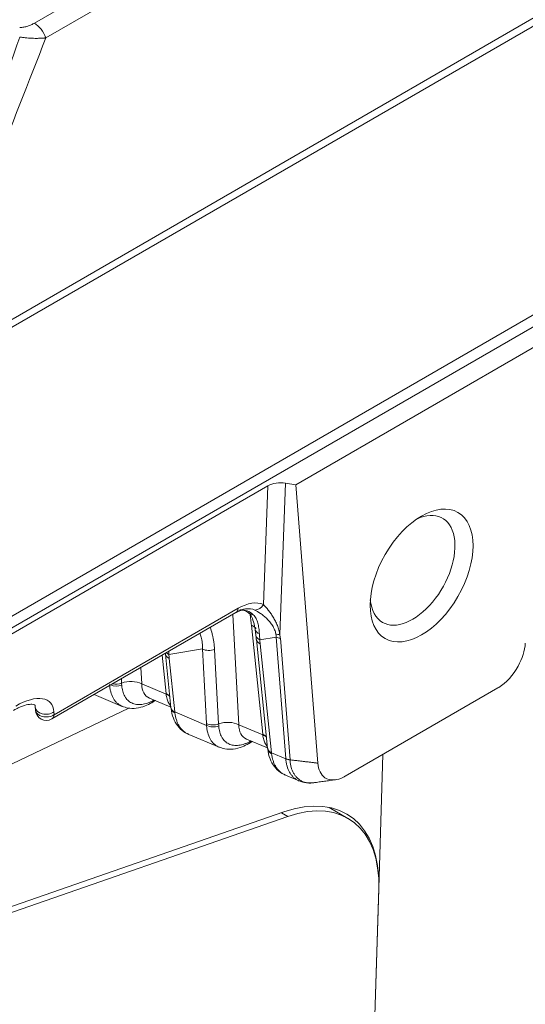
# Model space of a CAD drawing. Header units: millimetres. Extents: x 4 to 837, y 5 to 589.
# Tile 16 of 164: x 132 to 146, y 83 to 110. Entities that reach past the tile are written whole.
import ezdxf

# ---------------------------------------------------------------- set-up
doc = ezdxf.new("R2010")
doc.units = ezdxf.units.MM
doc.layers.add('1', color=7, linetype='Continuous', true_color=0xffffff)

msp = doc.modelspace()

# ---------------------------------------------------------------- linework, layer by layer
at = {"layer": '1', "color": 143, "linetype": 'Continuous', "lineweight": 13}
for p, q in [((132.149, 110.131), (181.989, 138.906)), ((182.304, 138.501), (132.464, 109.726)), ((130.03, 101.13), (188.95, 135.148)), ((188.991, 134.956), (130.066, 100.935)), ((138.446, 94.162), (138.568, 97.42)), ((139.049, 97.495), (138.893, 93.335)), ((132.688, 91.137), (137.748, 94.058)), ((137.602, 93.891), (137.767, 90.861)), ((138.424, 90.598), (138.112, 93.595)), ((138.792, 93.267), (138.342, 93.194)), ((138.354, 93.082), (138.664, 90.092)), ((139.058, 89.93), (138.792, 93.267)), ((138.909, 93.234), (139.174, 89.897)), ((135.767, 91.717), (135.657, 92.769)), ((136.767, 92.941), (135.843, 92.792)), ((136.879, 90.894), (136.767, 92.941)), ((137.1, 92.928), (137.212, 90.881)), ((135.855, 92.68), (136.007, 91.211)), ((135.076, 92.433), (135.1, 91.984)), ((134.539, 92.123), (134.545, 92.005)), ((135.1, 91.984), (135.768, 91.703)), ((132.685, 91.213), (132.688, 91.137)), ((136.007, 91.211), (136.881, 90.843)), ((137.767, 90.861), (138.425, 90.583)), ((138.664, 90.092), (139.057, 89.927))]:
    msp.add_line(p, q, dxfattribs=at)
at = {"layer": '1', "color": 143, "linetype": 'Continuous', "lineweight": 18}
for p, q in [((193.303, 129.511), (126.217, 90.779)), ((146.249, 101.447), (139.33, 97.452)), ((126.217, 90.289), (138.568, 97.42)), ((139.33, 97.452), (139.049, 97.495)), ((139.938, 89.806), (139.33, 97.452)), ((132.627, 91.019), (137.686, 93.941)), ((138.044, 93.928), (138.049, 93.924)), ((138.249, 93.204), (138.559, 90.214)), ((135.75, 92.802), (135.902, 91.333)), ((133.789, 91.69), (134.559, 91.366)), ((144.89, 91.872), (140.689, 89.446)), ((135.313, 91.59), (135.317, 91.589)), ((135.313, 91.59), (135.901, 91.343)), ((135.417, 91.488), (135.476, 91.522)), ((132.174, 91.344), (132.177, 91.268)), ((132.177, 91.273), (132.177, 91.268)), ((136.389, 90.595), (137.225, 90.242)), ((137.979, 90.466), (137.983, 90.466)), ((137.98, 90.467), (138.558, 90.224)), ((138.083, 90.365), (138.142, 90.399)), ((139.046, 89.475), (139.422, 89.317))]:
    msp.add_line(p, q, dxfattribs=at)
at = {"layer": '1', "color": 252, "linetype": 'Continuous', "lineweight": 18}
msp.add_line((126.218, 90.453), (193.02, 129.021), dxfattribs=at)
at = {"layer": '1', "color": 9, "linetype": 'Continuous', "lineweight": 18}
for p, q in [((134.743, 91.32), (123.698, 86.059)), ((141.728, 90.046), (141.615, 86.374)), ((129.767, 85.259), (139.003, 88.465)), ((140.767, 88.289), (140.253, 88.586)), ((139.118, 88.343), (129.737, 85.087)), ((141.615, 86.374), (141.259, 74.824)), ((141.614, 86.346), (141.261, 74.882))]:
    msp.add_line(p, q, dxfattribs=at)
at = {"layer": '1', "color": 9, "linetype": 'Continuous', "lineweight": 13}
for p, q in [((139.118, 88.343), (138.944, 88.444)), ((141.615, 86.374), (141.615, 86.375))]:
    msp.add_line(p, q, dxfattribs=at)
at = {"layer": '1', "color": 143, "linetype": 'Continuous', "lineweight": 18}
msp.add_arc((132.477, 91.279), 0.3, 182.0404, 300, dxfattribs=at)
at = {"layer": '1', "color": 143, "linetype": 'Continuous', "lineweight": 13}
for centre, major_axis, ratio, start_param, end_param in [((132.149, 109.722), (-0.25, 0.433), 0.57735, 4.399406, 5.497787), ((137.598, 92.29), (0.867, 1.864), 0.506578, 0.019385, 0.625204), ((138.235, 94.304), (-0.116, -0.277), 0.84428, 0.362824, 1.406277), ((137.536, 94.2), (0.15, -0.26), 0.57735, 0.000004, 0.704276), ((137.333, 92.423), (0.699, 1.549), 0.522307, 6.102822, 6.55044), ((137.386, 92.432), (0.836, 1.572), 0.451542, 0.018912, 0.329782), ((138.237, 94.158), (0.192, 0.23), 0.800234, 3.163672, 3.674819), ((137.79, 93.34), (-0.497, -0.052), 0.61147, 3.516085, 3.945413), ((138.509, 93.538), (0.296, 0.048), 0.686784, 3.15596, 3.970378), ((138.535, 93.347), (0.298, 0.032), 0.608796, 3.154732, 3.942724), ((138.97, 93.52), (-0.292, -0.07), 0.588699, 0.753458, 1.166046), ((135.077, 92.06), (3.687, 1.371), 0.334023, 6.158099, 6.220622), ((135, 91.874), (3.866, 1.545), 0.382253, 6.165171, 6.227694), ((138.547, 93.235), (0.298, 0.031), 0.61147, 3.141368, 3.945413), ((138.986, 93.42), (-0.299, -0.024), 0.625624, 0.818757, 1.261214), ((136.048, 92.833), (-0.298, -0.031), 0.61147, 6.280884, 7.087006), ((136.036, 92.945), (-0.298, -0.032), 0.608796, 0.445137, 0.801131), ((136.96, 93.093), (0.3, 0.016), 0.639355, 3.976072, 5.162472), ((134.408, 92.119), (-0.3, -0.012), 0.647798, 0.967971, 2.033965), ((134.405, 92.17), (0.3, 0.016), 0.639355, 4.325578, 5.162472), ((134.778, 91.729), (-0.499, -0.027), 0.639355, 3.976072, 5.162472), ((135.84, 92.453), (0.585, 0.831), 0.545909, 2.492711, 3.259804), ((131.636, 90.587), (0.958, 0.876), 0.491012, 5.887528, 7.432144), ((135.444, 91.462), (-0.497, -0.052), 0.61147, 3.627321, 3.945413), ((135.446, 91.448), (-0.497, -0.052), 0.610953, 3.626836, 3.94489), ((135.227, 91.725), (0.147, -0.261), 0.569062, 0.013537, 0.478863), ((135.267, 91.748), (0.15, -0.26), 0.57735, 6.282703, 6.611224), ((132.474, 91.355), (-0.3, -0.011), 0.685579, 0.000018, 2.328825), ((132.477, 91.279), (-0.3, -0.011), 0.685579, 0.000018, 2.328825), ((136.201, 91.364), (-0.298, -0.031), 0.61147, 0.000016, 0.80382), ((136.203, 91.344), (-0.298, -0.035), 0.628221, 6.276092, 7.080303), ((132.477, 91.279), (-0.15, 0.26), 0.57735, 3.141596, 3.845868), ((137.072, 91.047), (0.3, 0.016), 0.639355, 3.976072, 5.162472), ((137.445, 90.606), (0.499, 0.027), 0.639355, 0.83448, 2.020879), ((137.074, 90.996), (0.3, 0.012), 0.647798, 3.986413, 5.175558), ((138.507, 91.33), (0.585, 0.831), 0.545909, 2.492711, 3.259804), ((137.894, 90.602), (-0.147, 0.261), 0.569062, 3.154814, 3.620456), ((137.933, 90.625), (-0.15, 0.26), 0.57735, 3.141091, 3.469631), ((138.101, 90.343), (-0.497, -0.052), 0.61147, 3.627321, 3.945413), ((138.103, 90.329), (0.497, 0.052), 0.610953, 0.485244, 0.803297), ((138.858, 90.245), (0.298, 0.031), 0.61147, 3.141609, 3.945413), ((138.86, 90.224), (0.298, 0.035), 0.628221, 3.134221, 3.93871), ((139.251, 90.079), (-0.299, -0.019), 0.634213, 0.828439, 1.270817)]:
    msp.add_ellipse(centre, major_axis=major_axis, ratio=ratio, start_param=start_param, end_param=end_param, dxfattribs=at)
at = {"layer": '1', "color": 143, "linetype": 'Continuous', "lineweight": 18}
for centre, major_axis, ratio, start_param, end_param in [((138.922, 97.215), (-0.5, 0.001), 0.579251, 4.456623, 5.498626), ((142.542, 95.101), (-0.825, -1.429), 0.57735, 0, 3.825773), ((142.542, 95.101), (-0.825, -1.429), 0.57735, 5.599005, 6.283185), ((137.386, 92.432), (0.836, 1.572), 0.451542, 0.329782, 0.434182), ((136.201, 91.357), (-0.298, -0.032), 0.617281, 0.005164, 0.801786), ((138.858, 90.238), (0.298, 0.032), 0.617281, 3.137374, 3.943378)]:
    msp.add_ellipse(centre, major_axis=major_axis, ratio=ratio, start_param=start_param, end_param=end_param, dxfattribs=at)
msp.add_ellipse((142.79, 94.959), major_axis=(-1, -1.732), ratio=0.57735, dxfattribs=at)
at = {"layer": '1', "color": 9, "linetype": 'Continuous', "lineweight": 18}
for centre, major_axis in [((138.322, 84.602), (2.484, 3.759)), ((138.467, 84.652), (2.374, 3.592))]:
    msp.add_ellipse(centre, major_axis=major_axis, ratio=0.575959, start_param=5.532579, end_param=6.928842, dxfattribs=at)
at = {"layer": '1', "color": 143, "linetype": 'Continuous', "lineweight": 13}
for points, knots in [([(131.744, 110.01), (131.764, 110.01), (131.783, 110.011), (131.822, 110.015), (131.841, 110.017), (131.897, 110.028), (131.932, 110.037), (131.982, 110.053), (131.999, 110.059), (132.031, 110.072), (132.047, 110.079), (132.092, 110.1), (132.121, 110.115), (132.149, 110.131)], [0, 0, 0, 0, 0.125, 0.125, 0.25, 0.25, 0.5, 0.5, 0.625, 0.625, 0.75, 0.75, 1, 1, 1, 1]), ([(132.464, 109.726), (132.458, 109.726), (132.451, 109.725), (132.438, 109.724), (132.419, 109.722), (132.372, 109.718), (132.331, 109.716), (132.289, 109.715), (132.274, 109.714), (132.245, 109.714), (132.202, 109.713), (132.157, 109.714), (132.066, 109.717), (132.004, 109.72), (131.923, 109.728), (131.907, 109.729), (131.874, 109.733), (131.842, 109.736), (131.801, 109.741), (131.773, 109.745), (131.76, 109.747), (131.752, 109.748), (131.748, 109.749), (131.744, 109.75)], [0, 0, 0, 0, 0.03125, 0.03125, 0.0625, 0.125, 0.25, 0.25, 0.3125, 0.3125, 0.375, 0.5, 0.5, 0.75, 0.75, 0.8125, 0.8125, 0.875, 0.9375, 0.96875, 0.984375, 0.984375, 1, 1, 1, 1]), ([(138.446, 94.162), (138.486, 94.119), (138.531, 94.069), (138.599, 93.982), (138.622, 93.951), (138.656, 93.902), (138.667, 93.886), (138.689, 93.851), (138.7, 93.834), (138.733, 93.78), (138.753, 93.743), (138.792, 93.667), (138.81, 93.627), (138.834, 93.566), (138.841, 93.545), (138.855, 93.504), (138.861, 93.483), (138.878, 93.42), (138.887, 93.377), (138.893, 93.335)], [0, 0, 0, 0, 0.25, 0.25, 0.375, 0.375, 0.4375, 0.4375, 0.5, 0.5, 0.625, 0.625, 0.75, 0.75, 0.8125, 0.8125, 0.875, 0.875, 1, 1, 1, 1]), ([(138.165, 93.881), (138.181, 93.866), (138.196, 93.849), (138.221, 93.814), (138.232, 93.796), (138.252, 93.757), (138.261, 93.738), (138.276, 93.696), (138.283, 93.675), (138.301, 93.609), (138.31, 93.563), (138.324, 93.464), (138.329, 93.411), (138.333, 93.355)], [0, 0, 0, 0, 0.125, 0.125, 0.25, 0.25, 0.375, 0.375, 0.5, 0.5, 0.75, 0.75, 1, 1, 1, 1]), ([(138.785, 93.351), (138.779, 93.391), (138.767, 93.431), (138.743, 93.489), (138.734, 93.508), (138.715, 93.546), (138.704, 93.565), (138.67, 93.619), (138.645, 93.653), (138.592, 93.718), (138.565, 93.748), (138.522, 93.791), (138.507, 93.805), (138.478, 93.831), (138.463, 93.844), (138.42, 93.88), (138.391, 93.901), (138.307, 93.959), (138.254, 93.989), (138.209, 94.011)], [0, 0, 0, 0, 0.125, 0.125, 0.1875, 0.1875, 0.25, 0.25, 0.375, 0.375, 0.5, 0.5, 0.5625, 0.5625, 0.625, 0.625, 0.75, 0.75, 1, 1, 1, 1]), ([(136.767, 92.941), (136.769, 92.998), (136.767, 93.053), (136.758, 93.135), (136.754, 93.162), (136.745, 93.214), (136.739, 93.239), (136.722, 93.304), (136.709, 93.342), (136.695, 93.378)], [0, 0, 0, 0, 0.356165, 0.356165, 0.534247, 0.534247, 0.71233, 0.71233, 1, 1, 1, 1]), ([(136.981, 93.539), (136.986, 93.523), (136.992, 93.507), (137.015, 93.434), (137.032, 93.375), (137.053, 93.283), (137.06, 93.252), (137.071, 93.189), (137.077, 93.157), (137.09, 93.061), (137.096, 92.995), (137.1, 92.928)], [0, 0, 0, 0, 0.086306, 0.086306, 0.390871, 0.390871, 0.543153, 0.543153, 0.695435, 0.695435, 1, 1, 1, 1]), ([(134.561, 91.365), (134.553, 91.368), (134.544, 91.372), (134.489, 91.399), (134.446, 91.429), (134.39, 91.484), (134.372, 91.504), (134.348, 91.537), (134.34, 91.549), (134.324, 91.572), (134.317, 91.585), (134.283, 91.648), (134.261, 91.704), (134.237, 91.797), (134.23, 91.829), (134.223, 91.879), (134.22, 91.896), (134.217, 91.931), (134.215, 91.949), (134.214, 91.967)], [0, 0, 0, 0, 0.041141, 0.041141, 0.280856, 0.280856, 0.400713, 0.400713, 0.460642, 0.460642, 0.520571, 0.520571, 0.760285, 0.760285, 0.880143, 0.880143, 0.940071, 0.940071, 1, 1, 1, 1]), ([(134.548, 91.951), (134.549, 91.936), (134.551, 91.921), (134.554, 91.892), (134.556, 91.878), (134.563, 91.836), (134.568, 91.809), (134.589, 91.732), (134.608, 91.686), (134.637, 91.633), (134.643, 91.623), (134.656, 91.603), (134.676, 91.574), (134.699, 91.549), (134.747, 91.503), (134.783, 91.477), (134.864, 91.439), (134.907, 91.426), (134.976, 91.416), (135, 91.415), (135.049, 91.414), (135.075, 91.416), (135.152, 91.425), (135.205, 91.438), (135.286, 91.466), (135.314, 91.477), (135.356, 91.496), (135.37, 91.503), (135.398, 91.517), (135.412, 91.524), (135.426, 91.532)], [0, 0, 0, 0, 0.03125, 0.03125, 0.0625, 0.0625, 0.125, 0.125, 0.25, 0.25, 0.28125, 0.28125, 0.3125, 0.375, 0.375, 0.5, 0.5, 0.625, 0.625, 0.6875, 0.6875, 0.75, 0.75, 0.875, 0.875, 0.9375, 0.9375, 0.96875, 0.96875, 1, 1, 1, 1]), ([(135.893, 91.383), (135.887, 91.39), (135.882, 91.396), (135.864, 91.418), (135.853, 91.434), (135.823, 91.486), (135.806, 91.524), (135.787, 91.587), (135.782, 91.609), (135.774, 91.655), (135.77, 91.678), (135.768, 91.703)], [0, 0, 0, 0, 0.08219, 0.08219, 0.265752, 0.265752, 0.632876, 0.632876, 0.816438, 0.816438, 1, 1, 1, 1]), ([(137.228, 90.241), (137.219, 90.245), (137.211, 90.249), (137.155, 90.275), (137.113, 90.305), (137.056, 90.361), (137.039, 90.381), (137.014, 90.414), (137.006, 90.425), (136.991, 90.449), (136.984, 90.462), (136.949, 90.525), (136.928, 90.581), (136.904, 90.673), (136.897, 90.705), (136.889, 90.756), (136.887, 90.773), (136.883, 90.808), (136.882, 90.825), (136.881, 90.843)], [0, 0, 0, 0, 0.041141, 0.041141, 0.280856, 0.280856, 0.400713, 0.400713, 0.460642, 0.460642, 0.520571, 0.520571, 0.760285, 0.760285, 0.880143, 0.880143, 0.940071, 0.940071, 1, 1, 1, 1]), ([(137.215, 90.828), (137.216, 90.813), (137.217, 90.798), (137.22, 90.769), (137.222, 90.755), (137.229, 90.713), (137.235, 90.686), (137.256, 90.609), (137.274, 90.562), (137.304, 90.51), (137.31, 90.499), (137.323, 90.48), (137.343, 90.451), (137.365, 90.426), (137.414, 90.379), (137.45, 90.354), (137.53, 90.316), (137.574, 90.303), (137.643, 90.293), (137.667, 90.291), (137.716, 90.291), (137.741, 90.293), (137.819, 90.302), (137.871, 90.315), (137.953, 90.343), (137.981, 90.354), (138.022, 90.373), (138.036, 90.379), (138.065, 90.393), (138.079, 90.401), (138.093, 90.408)], [0, 0, 0, 0, 0.03125, 0.03125, 0.0625, 0.0625, 0.125, 0.125, 0.25, 0.25, 0.28125, 0.28125, 0.3125, 0.375, 0.375, 0.5, 0.5, 0.625, 0.625, 0.6875, 0.6875, 0.75, 0.75, 0.875, 0.875, 0.9375, 0.9375, 0.96875, 0.96875, 1, 1, 1, 1]), ([(138.55, 90.264), (138.544, 90.27), (138.538, 90.277), (138.521, 90.299), (138.51, 90.315), (138.479, 90.367), (138.463, 90.405), (138.444, 90.468), (138.439, 90.49), (138.43, 90.536), (138.427, 90.559), (138.425, 90.583)], [0, 0, 0, 0, 0.08219, 0.08219, 0.265752, 0.265752, 0.632876, 0.632876, 0.816438, 0.816438, 1, 1, 1, 1]), ([(139.422, 89.317), (139.414, 89.32), (139.407, 89.324), (139.375, 89.339), (139.352, 89.352), (139.309, 89.383), (139.267, 89.417), (139.229, 89.458), (139.194, 89.503), (139.178, 89.528), (139.134, 89.605), (139.11, 89.661), (139.084, 89.755), (139.076, 89.787), (139.067, 89.838), (139.065, 89.855), (139.061, 89.891), (139.059, 89.908), (139.057, 89.927)], [0, 0, 0, 0, 0.037189, 0.037189, 0.15754, 0.15754, 0.277891, 0.398243, 0.398243, 0.518594, 0.518594, 0.759297, 0.759297, 0.879649, 0.879649, 0.939824, 0.939824, 1, 1, 1, 1]), ([(139.058, 89.93), (139.075, 89.921), (139.093, 89.915), (139.132, 89.904), (139.153, 89.9), (139.174, 89.897)], [0, 0, 0, 0, 0.5, 0.5, 1, 1, 1, 1])]:
    msp.add_open_spline(points, degree=3, knots=knots, dxfattribs=at)
for points, degree in [([(129.334, 102.728), (130.137, 105.068), (130.941, 107.409), (131.744, 109.75)], 3), ([(132.464, 109.726), (131.511, 107.297), (130.558, 104.868), (129.606, 102.439)], 3), ([(138.112, 93.595), (138.107, 93.647), (138.096, 93.75), (138.084, 93.854), (138.079, 93.906)], 3), ([(138.333, 93.355), (138.337, 93.304), (138.34, 93.251), (138.342, 93.194)], 3), ([(138.342, 93.194), (138.346, 93.157), (138.35, 93.12), (138.354, 93.082)], 3), ([(135.839, 92.876), (135.841, 92.848), (135.842, 92.82), (135.843, 92.792)], 3), ([(135.843, 92.792), (135.847, 92.754), (135.851, 92.717), (135.855, 92.68)], 3), ([(134.545, 92.005), (134.546, 91.987), (134.547, 91.969), (134.548, 91.951)], 3), ([(135.768, 91.703), (135.768, 91.707), (135.767, 91.712), (135.767, 91.717)], 3), ([(135.426, 91.532), (135.43, 91.534), (135.434, 91.536), (135.437, 91.538)], 3), ([(136.007, 91.211), (136.008, 91.208), (136.008, 91.206), (136.008, 91.203)], 3), ([(136.008, 91.203), (136.009, 91.197), (136.01, 91.191), (136.01, 91.185)], 3), ([(136.881, 90.843), (136.88, 90.86), (136.879, 90.877), (136.879, 90.894)], 3), ([(137.212, 90.881), (137.213, 90.863), (137.214, 90.845), (137.215, 90.828)], 3), ([(138.093, 90.408), (138.097, 90.411), (138.1, 90.413), (138.104, 90.415)], 3), ([(138.665, 90.083), (138.666, 90.078), (138.666, 90.072), (138.667, 90.066)], 3), ([(139.174, 89.897), (139.174, 89.896), (139.174, 89.894), (139.174, 89.892)], 3), ([(139.174, 89.897), (139.938, 89.806)], 1)]:
    msp.add_open_spline(points, degree=degree, dxfattribs=at)
at = {"layer": '1', "color": 143, "linetype": 'Continuous', "lineweight": 18}
for points, degree in [([(137.686, 93.941), (137.788, 94.001), (137.863, 94.015)], 2), ([(138.213, 93.489), (138.227, 93.408), (138.235, 93.312)], 2), ([(138.237, 93.315), (138.243, 93.26), (138.248, 93.204)], 2), ([(135.747, 92.82), (135.748, 92.811), (135.749, 92.802)], 2), ([(135.374, 91.464), (135.396, 91.476), (135.417, 91.488)], 2), ([(138.041, 90.341), (138.063, 90.352), (138.083, 90.365)], 2), ([(139.827, 89.268), (140.42, 89.349)], 1)]:
    msp.add_open_spline(points, degree=degree, dxfattribs=at)
for points, knots in [([(137.854, 94.009), (137.862, 94.008), (137.921, 94.003), (137.98, 93.976), (138.032, 93.938), (138.045, 93.928)], [0, 0, 0, 0, 0.11174, 0.774026, 1, 1, 1, 1]), ([(138.042, 93.926), (138.051, 93.921), (138.089, 93.891), (138.142, 93.791), (138.189, 93.633), (138.208, 93.516), (138.212, 93.487)], [0, 0, 0, 0, 0.102484, 0.487458, 0.874046, 1, 1, 1, 1]), ([(144.89, 91.872), (144.899, 91.877), (144.908, 91.882), (145.116, 92.011), (145.31, 92.225), (145.556, 92.675), (145.626, 92.9), (145.641, 93.099)], [0, 0, 0, 0, 0.02412, 0.02412, 0.555511, 0.555511, 1, 1, 1, 1]), ([(131.574, 91.256), (131.619, 91.282), (131.742, 91.347), (131.927, 91.412), (132.089, 91.429), (132.162, 91.405), (132.158, 91.403), (132.17, 91.391), (132.173, 91.356), (132.174, 91.344)], [0, 0, 0, 0, 0.112738, 0.323627, 0.514759, 0.680164, 0.835592, 0.954674, 1, 1, 1, 1]), ([(134.565, 91.372), (134.614, 91.348), (134.736, 91.305), (134.953, 91.307), (135.174, 91.361), (135.314, 91.433), (135.373, 91.471)], [0, 0, 0, 0, 0.196128, 0.479355, 0.777655, 1, 1, 1, 1]), ([(135.908, 91.31), (135.917, 91.215), (135.956, 91.044), (136.077, 90.825), (136.227, 90.673), (136.342, 90.621), (136.391, 90.605)], [0, 0, 0, 0, 0.29265, 0.566369, 0.830929, 1, 1, 1, 1]), ([(136.01, 91.185), (136.019, 91.116), (136.033, 91.052), (136.062, 90.963), (136.073, 90.935), (136.091, 90.894), (136.097, 90.881), (136.111, 90.854), (136.118, 90.842), (136.155, 90.78), (136.189, 90.737), (136.247, 90.682), (136.267, 90.665), (136.299, 90.643), (136.31, 90.635), (136.333, 90.622), (136.345, 90.616), (136.367, 90.605), (136.377, 90.6), (136.388, 90.595)], [0, 0, 0, 0, 0.23703, 0.23703, 0.355545, 0.355545, 0.414803, 0.414803, 0.47406, 0.47406, 0.71109, 0.71109, 0.829605, 0.829605, 0.888863, 0.888863, 0.94812, 0.94812, 1, 1, 1, 1]), ([(137.232, 90.249), (137.28, 90.225), (137.402, 90.182), (137.62, 90.184), (137.841, 90.238), (137.981, 90.31), (138.04, 90.347)], [0, 0, 0, 0, 0.196126, 0.479351, 0.777648, 1, 1, 1, 1]), ([(138.565, 90.191), (138.574, 90.096), (138.612, 89.925), (138.734, 89.706), (138.883, 89.554), (138.999, 89.502), (139.047, 89.486)], [0, 0, 0, 0, 0.292709, 0.566405, 0.830943, 1, 1, 1, 1]), ([(138.667, 90.066), (138.676, 89.997), (138.69, 89.933), (138.718, 89.844), (138.729, 89.816), (138.748, 89.775), (138.754, 89.761), (138.768, 89.735), (138.775, 89.723), (138.812, 89.661), (138.846, 89.618), (138.904, 89.563), (138.924, 89.546), (138.956, 89.524), (138.967, 89.516), (138.99, 89.503), (139.001, 89.496), (139.023, 89.485), (139.034, 89.481), (139.044, 89.476)], [0, 0, 0, 0, 0.23703, 0.23703, 0.355545, 0.355545, 0.414803, 0.414803, 0.47406, 0.47406, 0.71109, 0.71109, 0.829605, 0.829605, 0.888863, 0.888863, 0.94812, 0.94812, 1, 1, 1, 1]), ([(139.174, 89.892), (139.175, 89.875), (139.177, 89.858), (139.18, 89.824), (139.183, 89.807), (139.191, 89.758), (139.198, 89.726), (139.222, 89.636), (139.245, 89.581), (139.287, 89.507), (139.303, 89.483), (139.337, 89.439), (139.373, 89.399), (139.414, 89.366), (139.457, 89.336), (139.479, 89.323), (139.55, 89.29), (139.6, 89.275), (139.68, 89.264), (139.707, 89.262), (139.75, 89.262), (139.765, 89.263), (139.794, 89.265), (139.809, 89.266), (139.837, 89.269), (139.85, 89.271), (139.863, 89.274)], [0, 0, 0, 0, 0.04022, 0.04022, 0.080439, 0.080439, 0.160878, 0.160878, 0.321757, 0.321757, 0.402196, 0.402196, 0.482635, 0.563074, 0.563074, 0.643514, 0.643514, 0.804392, 0.804392, 0.884831, 0.884831, 0.925051, 0.925051, 0.96527, 0.96527, 1, 1, 1, 1]), ([(139.938, 89.807), (139.953, 89.624), (140.023, 89.48), (140.27, 89.315), (140.463, 89.325), (140.671, 89.436), (140.68, 89.441), (140.689, 89.446)], [0, 0, 0, 0, 0.444489, 0.444489, 0.97588, 0.97588, 1, 1, 1, 1]), ([(139.424, 89.321), (139.489, 89.293), (139.595, 89.266), (139.708, 89.255), (139.75, 89.257)], [0, 0, 0, 0, 0.627706, 1, 1, 1, 1])]:
    msp.add_open_spline(points, degree=3, knots=knots, dxfattribs=at)
at = {"layer": '1', "color": 143, "linetype": 'Continuous', "lineweight": 13, "extrusion": (-1.13808e-09, -1.18444e-10, 1)}
msp.add_open_spline([(138.425, 90.583), (138.425, 90.588), (138.424, 90.593), (138.424, 90.598)], degree=3, dxfattribs=at)
at = {"layer": '1', "color": 143, "linetype": 'Continuous', "lineweight": 13, "extrusion": (1.48791e-09, 1.68174e-10, 1)}
msp.add_open_spline([(138.664, 90.092), (138.664, 90.089), (138.665, 90.086), (138.665, 90.083)], degree=3, dxfattribs=at)
at = {"layer": '1', "color": 143, "linetype": 'Continuous', "lineweight": 13, "extrusion": (3.68106e-09, 2.48634e-10, -1)}
msp.add_open_spline([(139.057, 89.927), (139.057, 89.928), (139.057, 89.929), (139.057, 89.93)], degree=3, dxfattribs=at)

doc.saveas('drawing.dxf')
